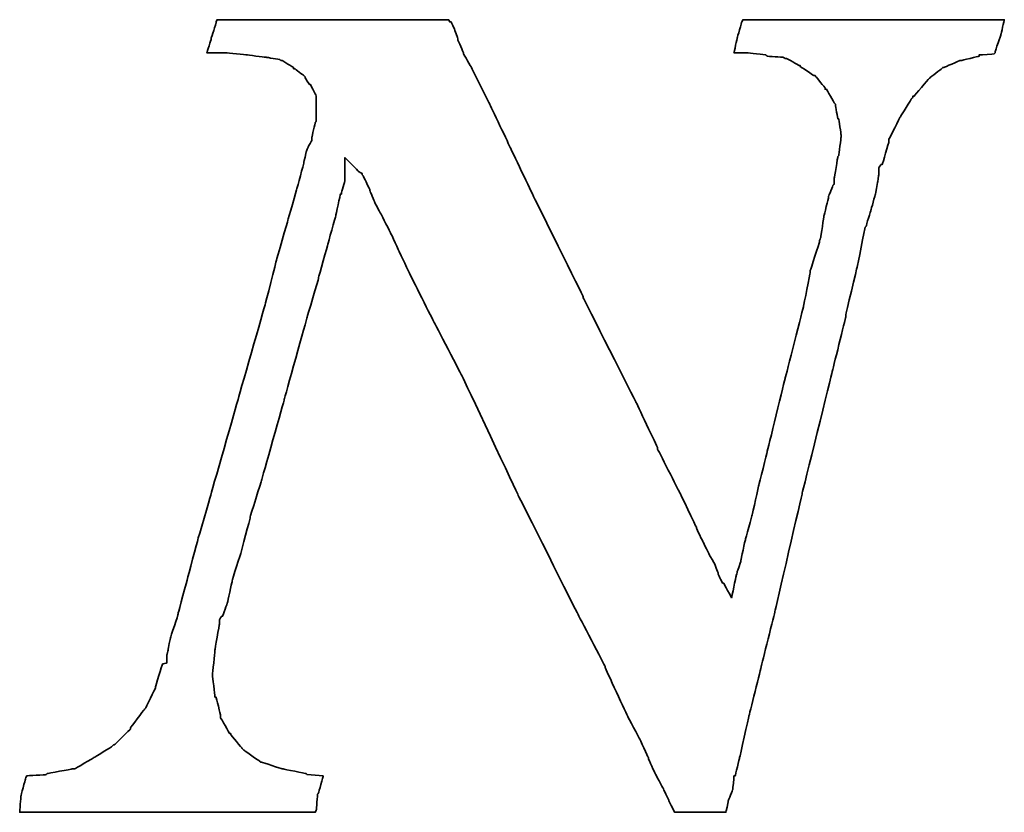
# Model space of a CAD drawing. Header units: millimetres. Extents: x 300 to 581, y 283 to 374.
# Tile 52 of 55: x 529.03 to 531.94, y 316.81 to 319.15. Entities that reach past the tile are written whole.
import ezdxf

# ---------------------------------------------------------------- set-up
doc = ezdxf.new("R2010")
doc.units = ezdxf.units.MM
doc.layers.add('DIM', color=4, linetype='Continuous')
doc.layers.add('layer 1', color=7, linetype='Continuous')

# ---------------------------------------------------------------- blocks, each defined once
blk = doc.blocks.new('TBI MOTION logo(完整正式版)')
at = {"layer": 'layer 1', "color": 22, "lineweight": 35}
blk.add_open_spline([(58.92625, -7.91875), (58.92625, -7.91875), (58.58625, -7.89375), (58.58625, -7.89375), (58.58625, -7.89375), (58.58625, -7.89375), (58.56625, -7.87125), (58.56625, -7.87125), (58.56625, -7.87125), (58.56625, -7.87125), (58.08375, -7.77375), (58.08375, -7.77375), (58.08375, -7.77375), (58.08375, -7.77375), (58.06125, -7.77375), (58.06125, -7.77375), (58.06125, -7.77375), (58.06125, -7.77375), (57.62625, -7.63125), (57.62625, -7.63125), (57.62625, -7.63125), (57.62625, -7.63125), (57.60625, -7.63125), (57.60625, -7.63125), (57.60625, -7.63125), (57.60625, -7.63125), (57.58125, -7.60625), (57.58125, -7.60625), (57.58125, -7.60625), (57.58125, -7.60625), (57.26625, -7.38875), (57.26625, -7.38875), (57.26625, -7.38875), (57.26625, -7.38875), (57.24625, -7.36875), (57.24625, -7.36875), (57.24625, -7.36875), (57.24625, -7.36875), (57.22125, -7.34375), (57.22125, -7.34375), (57.22125, -7.34375), (57.22125, -7.34375), (56.98125, -7.05375), (56.98125, -7.05375), (56.98125, -7.05375), (56.98125, -7.05375), (56.98125, -7.02875), (56.98125, -7.02875), (56.98125, -7.02875), (56.98125, -7.02875), (56.95625, -7.02875), (56.95625, -7.02875), (56.95625, -7.02875), (56.95625, -7.02875), (56.76625, -6.69625), (56.76625, -6.69625), (56.76625, -6.69625), (56.76625, -6.69625), (56.76625, -6.67125), (56.76625, -6.67125), (56.76625, -6.67125), (56.76625, -6.67125), (56.76625, -6.64875), (56.76625, -6.64875), (56.76625, -6.64875), (56.76625, -6.64875), (56.67125, -6.26375), (56.67125, -6.26375), (56.67125, -6.26375), (56.67125, -6.26375), (56.64625, -6.26375), (56.64625, -6.26375), (56.64625, -6.26375), (56.64625, -6.26375), (56.64625, -6.23875), (56.64625, -6.23875), (56.64625, -6.23875), (56.64625, -6.23875), (56.59625, -5.80875), (56.59625, -5.80875), (56.59625, -5.80875), (56.59625, -5.80875), (56.59625, -5.78375), (56.59625, -5.78375), (56.59625, -5.78375), (56.59625, -5.78375), (56.64625, -5.30375), (56.64625, -5.30375), (56.64625, -5.30375), (56.64625, -5.30375), (56.64625, -5.27875), (56.64625, -5.27875), (56.64625, -5.27875), (56.64625, -5.27875), (56.74125, -4.72875), (56.74125, -4.72875), (56.74125, -4.72875), (56.74125, -4.72875), (56.74125, -4.67875), (56.74125, -4.67875), (56.74125, -4.67875), (56.74125, -4.67875), (56.74125, -4.63375), (56.74125, -4.63375), (56.74125, -4.63375), (56.74125, -4.63375), (56.79125, -4.55875), (56.79125, -4.55875), (56.79125, -4.55875), (56.79125, -4.55875), (56.81125, -4.55875), (56.81125, -4.55875), (56.81125, -4.55875), (56.81125, -4.55875), (56.91125, -4.27375), (56.91125, -4.27375), (56.91125, -4.27375), (56.91125, -4.27375), (57.00625, -3.83874), (57.00625, -3.83874), (57.00625, -3.83874), (57.00625, -3.83874), (57.00625, -3.81374), (57.00625, -3.81374), (57.00625, -3.81374), (57.00625, -3.81374), (57.19875, -3.21374), (57.19875, -3.21374), (57.19875, -3.21374), (57.19875, -3.21374), (57.38625, -2.49625), (57.38625, -2.49625), (57.38625, -2.49625), (57.38625, -2.49625), (57.38625, -2.47374), (57.38625, -2.47374), (57.38625, -2.47374), (57.38625, -2.47374), (57.62625, -1.70375), (57.62625, -1.70375), (57.62625, -1.70375), (57.62625, -1.70375), (58.10625, 0.00125), (58.10625, 0.00125), (58.10625, 0.00125), (58.10625, 0.00125), (58.58625, 1.72625), (58.58625, 1.72625), (58.58625, 1.72625), (58.58625, 1.72625), (58.82625, 2.54125), (58.82625, 2.54125), (58.82625, 2.54125), (58.82625, 2.54125), (58.82625, 2.56374), (58.82625, 2.56374), (58.82625, 2.56374), (58.82625, 2.56374), (59.02125, 3.26125), (59.02125, 3.26125), (59.02125, 3.26125), (59.02125, 3.26125), (59.18625, 3.86125), (59.18625, 3.86125), (59.18625, 3.86125), (59.18625, 3.86125), (59.28625, 4.31875), (59.28625, 4.31875), (59.28625, 4.31875), (59.28625, 4.31875), (59.30625, 4.31875), (59.30625, 4.31875), (59.30625, 4.31875), (59.30625, 4.31875), (59.30625, 4.34125), (59.30625, 4.34125), (59.30625, 4.34125), (59.30625, 4.34125), (59.38125, 4.60625), (59.38125, 4.60625), (59.38125, 4.60625), (59.38125, 4.60625), (59.38125, 4.65125), (59.38125, 4.65125), (59.38125, 4.65125), (59.38125, 4.65125), (59.38125, 5.08625), (59.38125, 5.08625), (59.38125, 5.08625), (59.38125, 5.08625), (59.66625, 4.79624), (59.66625, 4.79624), (59.66625, 4.79624), (59.66625, 4.79624), (59.74125, 4.75124), (59.74125, 4.75124), (59.74125, 4.75124), (59.74125, 4.75124), (59.74125, 4.72624), (59.74125, 4.72624), (59.74125, 4.72624), (59.74125, 4.72624), (59.76125, 4.70124), (59.76125, 4.70124), (59.76125, 4.70124), (59.76125, 4.70124), (59.81125, 4.60625), (59.81125, 4.60625), (59.81125, 4.60625), (59.81125, 4.60625), (59.90625, 4.41125), (59.90625, 4.41125), (59.90625, 4.41125), (59.90625, 4.41125), (59.90625, 4.39125), (59.90625, 4.39125), (59.90625, 4.39125), (59.90625, 4.39125), (60.00375, 4.15124), (60.00375, 4.15124), (60.00375, 4.15124), (60.00375, 4.15124), (60.14625, 3.88374), (60.14625, 3.88374), (60.14625, 3.88374), (60.14625, 3.88374), (60.34125, 3.50124), (60.34125, 3.50124), (60.34125, 3.50124), (60.34125, 3.50124), (60.53125, 3.09125), (60.53125, 3.09125), (60.53125, 3.09125), (60.53125, 3.09125), (60.74625, 2.63625), (60.74625, 2.63625), (60.74625, 2.63625), (60.74625, 2.63625), (61.25125, 1.63124), (61.25125, 1.63124), (61.25125, 1.63124), (61.25125, 1.63124), (61.85125, 0.47625), (61.85125, 0.47625), (61.85125, 0.47625), (61.85125, 0.47625), (63.02625, -2.01874), (63.02625, -2.01874), (63.02625, -2.01874), (63.02625, -2.01874), (64.27625, -4.51374), (64.27625, -4.51374), (64.27625, -4.51374), (64.27625, -4.51374), (64.85125, -5.61375), (64.85125, -5.61375), (64.85125, -5.61375), (64.85125, -5.61375), (64.85125, -5.64125), (64.85125, -5.64125), (64.85125, -5.64125), (64.85125, -5.64125), (65.32875, -6.67125), (65.32875, -6.67125), (65.32875, -6.67125), (65.32875, -6.67125), (65.57125, -7.12875), (65.57125, -7.12875), (65.57125, -7.12875), (65.57125, -7.12875), (65.76125, -7.53625), (65.76125, -7.53625), (65.76125, -7.53625), (65.76125, -7.53625), (65.76125, -7.55625), (65.76125, -7.55625), (65.76125, -7.55625), (65.76125, -7.55625), (65.90375, -7.87125), (65.90375, -7.87125), (65.90375, -7.87125), (65.90375, -7.87125), (66.07125, -8.18125), (66.07125, -8.18125), (66.07125, -8.18125), (66.07125, -8.18125), (66.19125, -8.42375), (66.19125, -8.42375), (66.19125, -8.42375), (66.19125, -8.42375), (66.19125, -8.44375), (66.19125, -8.44375), (66.19125, -8.44375), (66.19125, -8.44375), (66.29125, -8.63875), (66.29125, -8.63875), (66.29125, -8.63875), (66.29125, -8.63875), (66.31125, -8.68625), (66.31125, -8.68625), (66.31125, -8.68625), (66.31125, -8.68625), (66.38375, -8.68625), (66.38375, -8.68625), (66.38375, -8.68625), (66.38375, -8.68625), (66.84125, -8.68625), (66.84125, -8.68625), (66.84125, -8.68625), (66.84125, -8.68625), (67.29625, -8.68625), (67.29625, -8.68625), (67.29625, -8.68625), (67.29625, -8.68625), (67.36625, -8.68625), (67.36625, -8.68625), (67.36625, -8.68625), (67.36625, -8.68625), (67.39125, -8.68625), (67.39125, -8.68625), (67.39125, -8.68625), (67.39125, -8.68625), (67.44125, -8.46875), (67.44125, -8.46875), (67.44125, -8.46875), (67.44125, -8.46875), (67.44125, -8.44375), (67.44125, -8.44375), (67.44125, -8.44375), (67.44125, -8.44375), (67.53625, -8.20375), (67.53625, -8.20375), (67.53625, -8.20375), (67.53625, -8.20375), (67.56125, -7.94375), (67.56125, -7.94375), (67.56125, -7.94375), (67.56125, -7.94375), (67.56125, -7.91875), (67.56125, -7.91875), (67.56125, -7.91875), (67.56125, -7.91875), (67.58625, -7.91875), (67.58625, -7.91875), (67.58625, -7.91875), (67.58625, -7.91875), (67.68125, -7.53625), (67.68125, -7.53625), (67.68125, -7.53625), (67.68125, -7.53625), (67.87375, -6.67125), (67.87375, -6.67125), (67.87375, -6.67125), (67.87375, -6.67125), (68.13625, -5.61375), (68.13625, -5.61375), (68.13625, -5.61375), (68.13625, -5.61375), (68.42375, -4.46374), (68.42375, -4.46374), (68.42375, -4.46374), (68.42375, -4.46374), (68.99875, -1.96874), (68.99875, -1.96874), (68.99875, -1.96874), (68.99875, -1.96874), (69.62625, 0.57625), (69.62625, 0.57625), (69.62625, 0.57625), (69.62625, 0.57625), (69.91125, 1.72625), (69.91125, 1.72625), (69.91125, 1.72625), (69.91125, 1.72625), (69.91125, 1.77625), (69.91125, 1.77625), (69.91125, 1.77625), (69.91125, 1.77625), (70.15125, 2.78124), (70.15125, 2.78124), (70.15125, 2.78124), (70.15125, 2.78124), (70.32125, 3.62125), (70.32125, 3.62125), (70.32125, 3.62125), (70.32125, 3.62125), (70.34125, 3.64625), (70.34125, 3.64625), (70.34125, 3.64625), (70.34125, 3.64625), (70.44125, 3.98125), (70.44125, 3.98125), (70.44125, 3.98125), (70.44125, 3.98125), (70.53625, 4.31875), (70.53625, 4.31875), (70.53625, 4.31875), (70.53625, 4.31875), (70.58125, 4.55875), (70.58125, 4.55875), (70.58125, 4.55875), (70.58125, 4.55875), (70.60625, 4.72624), (70.60625, 4.72624), (70.60625, 4.72624), (70.60625, 4.72624), (70.60625, 4.79624), (70.60625, 4.79624), (70.60625, 4.79624), (70.60625, 4.79624), (70.60625, 4.87125), (70.60625, 4.87125), (70.60625, 4.87125), (70.60625, 4.87125), (70.65625, 4.94125), (70.65625, 4.94125), (70.65625, 4.94125), (70.65625, 4.94125), (70.68125, 4.94125), (70.68125, 4.94125), (70.68125, 4.94125), (70.68125, 4.94125), (70.82125, 5.42125), (70.82125, 5.42125), (70.82125, 5.42125), (70.82125, 5.42125), (70.82125, 5.44625), (70.82125, 5.44625), (70.82125, 5.44625), (70.82125, 5.44625), (70.82125, 5.47125), (70.82125, 5.47125), (70.82125, 5.47125), (70.82125, 5.47125), (71.06125, 5.94625), (71.06125, 5.94625), (71.06125, 5.94625), (71.06125, 5.94625), (71.30125, 6.33124), (71.30125, 6.33124), (71.30125, 6.33124), (71.30125, 6.33124), (71.32625, 6.35625), (71.32625, 6.35625), (71.32625, 6.35625), (71.32625, 6.35625), (71.32625, 6.38124), (71.32625, 6.38124), (71.32625, 6.38124), (71.32625, 6.38124), (71.35125, 6.38124), (71.35125, 6.38124), (71.35125, 6.38124), (71.35125, 6.38124), (71.66125, 6.74125), (71.66125, 6.74125), (71.66125, 6.74125), (71.66125, 6.74125), (71.68625, 6.76625), (71.68625, 6.76625), (71.68625, 6.76625), (71.68625, 6.76625), (71.92625, 6.95624), (71.92625, 6.95624), (71.92625, 6.95624), (71.92625, 6.95624), (71.95125, 6.98125), (71.95125, 6.98125), (71.95125, 6.98125), (71.95125, 6.98125), (71.97625, 6.98125), (71.97625, 6.98125), (71.97625, 6.98125), (71.97625, 6.98125), (72.31125, 7.12624), (72.31125, 7.12624), (72.31125, 7.12624), (72.31125, 7.12624), (72.33375, 7.12624), (72.33375, 7.12624), (72.33375, 7.12624), (72.33375, 7.12624), (72.71625, 7.21875), (72.71625, 7.21875), (72.71625, 7.21875), (72.71625, 7.21875), (72.71625, 7.24624), (72.71625, 7.24624), (72.71625, 7.24624), (72.71625, 7.24624), (72.74125, 7.24624), (72.74125, 7.24624), (72.74125, 7.24624), (72.74125, 7.24624), (73.03124, 7.26624), (73.03124, 7.26624), (73.03124, 7.26624), (73.03124, 7.26624), (73.05375, 7.29125), (73.05375, 7.29125), (73.05375, 7.29125), (73.05375, 7.29125), (73.05375, 7.31625), (73.05375, 7.31625), (73.05375, 7.31625), (73.05375, 7.31625), (73.17625, 7.67625), (73.17625, 7.67625), (73.17625, 7.67625), (73.17625, 7.67625), (73.24625, 7.98625), (73.24625, 7.98625), (73.24625, 7.98625), (73.24625, 7.98625), (73.19625, 7.98625), (73.19625, 7.98625), (73.19625, 7.98625), (73.19625, 7.98625), (72.93625, 7.98625), (72.93625, 7.98625), (72.93625, 7.98625), (72.93625, 7.98625), (72.55125, 7.98625), (72.55125, 7.98625), (72.55125, 7.98625), (72.55125, 7.98625), (72.09625, 7.98625), (72.09625, 7.98625), (72.09625, 7.98625), (72.09625, 7.98625), (71.64125, 7.98625), (71.64125, 7.98625), (71.64125, 7.98625), (71.64125, 7.98625), (70.53625, 7.98625), (70.53625, 7.98625), (70.53625, 7.98625), (70.53625, 7.98625), (69.47875, 7.98625), (69.47875, 7.98625), (69.47875, 7.98625), (69.47875, 7.98625), (68.95125, 7.98625), (68.95125, 7.98625), (68.95125, 7.98625), (68.95125, 7.98625), (68.52125, 7.98625), (68.52125, 7.98625), (68.52125, 7.98625), (68.52125, 7.98625), (68.13625, 7.98625), (68.13625, 7.98625), (68.13625, 7.98625), (68.13625, 7.98625), (67.87375, 7.98625), (67.87375, 7.98625), (67.87375, 7.98625), (67.87375, 7.98625), (67.75125, 7.98625), (67.75125, 7.98625), (67.75125, 7.98625), (67.75125, 7.98625), (67.72625, 7.94125), (67.72625, 7.94125), (67.72625, 7.94125), (67.72625, 7.94125), (67.63125, 7.60625), (67.63125, 7.60625), (67.63125, 7.60625), (67.63125, 7.60625), (67.56125, 7.29125), (67.56125, 7.29125), (67.56125, 7.29125), (67.56125, 7.29125), (67.72625, 7.29125), (67.72625, 7.29125), (67.72625, 7.29125), (67.72625, 7.29125), (67.82625, 7.29125), (67.82625, 7.29125), (67.82625, 7.29125), (67.82625, 7.29125), (67.84625, 7.29125), (67.84625, 7.29125), (67.84625, 7.29125), (67.84625, 7.29125), (68.23125, 7.24624), (68.23125, 7.24624), (68.23125, 7.24624), (68.23125, 7.24624), (68.25875, 7.21875), (68.25875, 7.21875), (68.25875, 7.21875), (68.25875, 7.21875), (68.59125, 7.19624), (68.59125, 7.19624), (68.59125, 7.19624), (68.59125, 7.19624), (68.64125, 7.17125), (68.64125, 7.17125), (68.64125, 7.17125), (68.64125, 7.17125), (68.66625, 7.17125), (68.66625, 7.17125), (68.66625, 7.17125), (68.66625, 7.17125), (68.92625, 7.02624), (68.92625, 7.02624), (68.92625, 7.02624), (68.92625, 7.02624), (68.95125, 7.02624), (68.95125, 7.02624), (68.95125, 7.02624), (68.95125, 7.02624), (68.95125, 7.00624), (68.95125, 7.00624), (68.95125, 7.00624), (68.95125, 7.00624), (69.23875, 6.81125), (69.23875, 6.81125), (69.23875, 6.81125), (69.23875, 6.81125), (69.26625, 6.81125), (69.26625, 6.81125), (69.26625, 6.81125), (69.26625, 6.81125), (69.28625, 6.78625), (69.28625, 6.78625), (69.28625, 6.78625), (69.28625, 6.78625), (69.47875, 6.54875), (69.47875, 6.54875), (69.47875, 6.54875), (69.47875, 6.54875), (69.47875, 6.52375), (69.47875, 6.52375), (69.47875, 6.52375), (69.47875, 6.52375), (69.50625, 6.52375), (69.50625, 6.52375), (69.50625, 6.52375), (69.50625, 6.52375), (69.67125, 6.23625), (69.67125, 6.23625), (69.67125, 6.23625), (69.67125, 6.23625), (69.69375, 6.21125), (69.69375, 6.21125), (69.69375, 6.21125), (69.69375, 6.21125), (69.69375, 6.18625), (69.69375, 6.18625), (69.69375, 6.18625), (69.69375, 6.18625), (69.74625, 5.89875), (69.74625, 5.89875), (69.74625, 5.89875), (69.74625, 5.89875), (69.76625, 5.89875), (69.76625, 5.89875), (69.76625, 5.89875), (69.76625, 5.89875), (69.81375, 5.56625), (69.81375, 5.56625), (69.81375, 5.56625), (69.81375, 5.56625), (69.81375, 5.54125), (69.81375, 5.54125), (69.81375, 5.54125), (69.81375, 5.54125), (69.81375, 5.51625), (69.81375, 5.51625), (69.81375, 5.51625), (69.81375, 5.51625), (69.76625, 5.13125), (69.76625, 5.13125), (69.76625, 5.13125), (69.76625, 5.13125), (69.74625, 5.10874), (69.74625, 5.10874), (69.74625, 5.10874), (69.74625, 5.10874), (69.67125, 4.65125), (69.67125, 4.65125), (69.67125, 4.65125), (69.67125, 4.65125), (69.67125, 4.55875), (69.67125, 4.55875), (69.67125, 4.55875), (69.67125, 4.55875), (69.67125, 4.53125), (69.67125, 4.53125), (69.67125, 4.53125), (69.67125, 4.53125), (69.64625, 4.50874), (69.64625, 4.50874), (69.64625, 4.50874), (69.64625, 4.50874), (69.55125, 4.27125), (69.55125, 4.27125), (69.55125, 4.27125), (69.55125, 4.27125), (69.55125, 4.24625), (69.55125, 4.24625), (69.55125, 4.24625), (69.55125, 4.24625), (69.45375, 3.86125), (69.45375, 3.86125), (69.45375, 3.86125), (69.45375, 3.86125), (69.38625, 3.40624), (69.38625, 3.40624), (69.38625, 3.40624), (69.38625, 3.40624), (69.35875, 3.33125), (69.35875, 3.33125), (69.35875, 3.33125), (69.35875, 3.33125), (69.35875, 3.30875), (69.35875, 3.30875), (69.35875, 3.30875), (69.35875, 3.30875), (69.16625, 2.71125), (69.16625, 2.71125), (69.16625, 2.71125), (69.16625, 2.71125), (69.16625, 2.66375), (69.16625, 2.66375), (69.16625, 2.66375), (69.16625, 2.66375), (69.02625, 1.96374), (69.02625, 1.96374), (69.02625, 1.96374), (69.02625, 1.96374), (68.64125, 0.45624), (68.64125, 0.45624), (68.64125, 0.45624), (68.64125, 0.45624), (68.25875, -1.10625), (68.25875, -1.10625), (68.25875, -1.10625), (68.25875, -1.10625), (68.08625, -1.80125), (68.08625, -1.80125), (68.08625, -1.80125), (68.08625, -1.80125), (67.94625, -2.42625), (67.94625, -2.42625), (67.94625, -2.42625), (67.94625, -2.42625), (67.80125, -2.95375), (67.80125, -2.95375), (67.80125, -2.95375), (67.80125, -2.95375), (67.70625, -3.38375), (67.70625, -3.38375), (67.70625, -3.38375), (67.70625, -3.38375), (67.70625, -3.40875), (67.70625, -3.40875), (67.70625, -3.40875), (67.70625, -3.40875), (67.63125, -3.62375), (67.63125, -3.62375), (67.63125, -3.62375), (67.63125, -3.62375), (67.60625, -3.72125), (67.60625, -3.72125), (67.60625, -3.72125), (67.60625, -3.72125), (67.51125, -4.17375), (67.51125, -4.17375), (67.51125, -4.17375), (67.51125, -4.17375), (67.34625, -3.86374), (67.34625, -3.86374), (67.34625, -3.86374), (67.34625, -3.86374), (67.32125, -3.86374), (67.32125, -3.86374), (67.32125, -3.86374), (67.32125, -3.86374), (67.27125, -3.76874), (67.27125, -3.76874), (67.27125, -3.76874), (67.27125, -3.76874), (67.22625, -3.67374), (67.22625, -3.67374), (67.22625, -3.67374), (67.22625, -3.67374), (67.22625, -3.64875), (67.22625, -3.64875), (67.22625, -3.64875), (67.22625, -3.64875), (67.15125, -3.45375), (67.15125, -3.45375), (67.15125, -3.45375), (67.15125, -3.45375), (67.05625, -3.28875), (67.05625, -3.28875), (67.05625, -3.28875), (67.05625, -3.28875), (66.91125, -3.00125), (66.91125, -3.00125), (66.91125, -3.00125), (66.91125, -3.00125), (66.77125, -2.71375), (66.77125, -2.71375), (66.77125, -2.71375), (66.77125, -2.71375), (66.77125, -2.68875), (66.77125, -2.68875), (66.77125, -2.68875), (66.77125, -2.68875), (66.41125, -1.94374), (66.41125, -1.94374), (66.41125, -1.94374), (66.41125, -1.94374), (65.95125, -1.03375), (65.95125, -1.03375), (65.95125, -1.03375), (65.95125, -1.03375), (65.95125, -1.00875), (65.95125, -1.00875), (65.95125, -1.00875), (65.95125, -1.00875), (65.49625, -0.04874), (65.49625, -0.04874), (65.49625, -0.04874), (65.49625, -0.04874), (64.39375, 2.13624), (64.39375, 2.13624), (64.39375, 2.13624), (64.39375, 2.13624), (64.39375, 2.15624), (64.39375, 2.15624), (64.39375, 2.15624), (64.39375, 2.15624), (63.33625, 4.29125), (63.33625, 4.29125), (63.33625, 4.29125), (63.33625, 4.29125), (62.85625, 5.30125), (62.85625, 5.30125), (62.85625, 5.30125), (62.85625, 5.30125), (62.42625, 6.21125), (62.42625, 6.21125), (62.42625, 6.21125), (62.42625, 6.21125), (62.04125, 6.98125), (62.04125, 6.98125), (62.04125, 6.98125), (62.04125, 6.98125), (61.87375, 7.26624), (61.87375, 7.26624), (61.87375, 7.26624), (61.87375, 7.26624), (61.87375, 7.29125), (61.87375, 7.29125), (61.87375, 7.29125), (61.87375, 7.29125), (61.75625, 7.55625), (61.75625, 7.55625), (61.75625, 7.55625), (61.75625, 7.55625), (61.75625, 7.58124), (61.75625, 7.58124), (61.75625, 7.58124), (61.75625, 7.58124), (61.68375, 7.79375), (61.68375, 7.79375), (61.68375, 7.79375), (61.68375, 7.79375), (61.61125, 7.94125), (61.61125, 7.94125), (61.61125, 7.94125), (61.61125, 7.94125), (61.58625, 7.94125), (61.58625, 7.94125), (61.58625, 7.94125), (61.58625, 7.94125), (61.56375, 7.98625), (61.56375, 7.98625), (61.56375, 7.98625), (61.56375, 7.98625), (61.41875, 7.98625), (61.41875, 7.98625), (61.41875, 7.98625), (61.41875, 7.98625), (61.18125, 7.98625), (61.18125, 7.98625), (61.18125, 7.98625), (61.18125, 7.98625), (60.84125, 7.98625), (60.84125, 7.98625), (60.84125, 7.98625), (60.84125, 7.98625), (60.02625, 7.98625), (60.02625, 7.98625), (60.02625, 7.98625), (60.02625, 7.98625), (59.11625, 7.98625), (59.11625, 7.98625), (59.11625, 7.98625), (59.11625, 7.98625), (58.15625, 7.98625), (58.15625, 7.98625), (58.15625, 7.98625), (58.15625, 7.98625), (57.34125, 7.98625), (57.34125, 7.98625), (57.34125, 7.98625), (57.34125, 7.98625), (57.00625, 7.98625), (57.00625, 7.98625), (57.00625, 7.98625), (57.00625, 7.98625), (56.76625, 7.98625), (56.76625, 7.98625), (56.76625, 7.98625), (56.76625, 7.98625), (56.69125, 7.98625), (56.69125, 7.98625), (56.69125, 7.98625), (56.69125, 7.98625), (56.67125, 7.94125), (56.67125, 7.94125), (56.67125, 7.94125), (56.67125, 7.94125), (56.67125, 7.91625), (56.67125, 7.91625), (56.67125, 7.91625), (56.67125, 7.91625), (56.57125, 7.60625), (56.57125, 7.60625), (56.57125, 7.60625), (56.57125, 7.60625), (56.57125, 7.58124), (56.57125, 7.58124), (56.57125, 7.58124), (56.57125, 7.58124), (56.47625, 7.29125), (56.47625, 7.29125), (56.47625, 7.29125), (56.47625, 7.29125), (56.57125, 7.29125), (56.57125, 7.29125), (56.57125, 7.29125), (56.57125, 7.29125), (56.76625, 7.29125), (56.76625, 7.29125), (56.76625, 7.29125), (56.76625, 7.29125), (56.86125, 7.29125), (56.86125, 7.29125), (56.86125, 7.29125), (56.86125, 7.29125), (56.88625, 7.29125), (56.88625, 7.29125), (56.88625, 7.29125), (56.88625, 7.29125), (57.31625, 7.24624), (57.31625, 7.24624), (57.31625, 7.24624), (57.31625, 7.24624), (57.70125, 7.19624), (57.70125, 7.19624), (57.70125, 7.19624), (57.70125, 7.19624), (57.72625, 7.19624), (57.72625, 7.19624), (57.72625, 7.19624), (57.72625, 7.19624), (58.01125, 7.14624), (58.01125, 7.14624), (58.01125, 7.14624), (58.01125, 7.14624), (58.03625, 7.12624), (58.03625, 7.12624), (58.03625, 7.12624), (58.03625, 7.12624), (58.06125, 7.12624), (58.06125, 7.12624), (58.06125, 7.12624), (58.06125, 7.12624), (58.30125, 6.98125), (58.30125, 6.98125), (58.30125, 6.98125), (58.30125, 6.98125), (58.30125, 6.95624), (58.30125, 6.95624), (58.30125, 6.95624), (58.30125, 6.95624), (58.32375, 6.95624), (58.32375, 6.95624), (58.32375, 6.95624), (58.32375, 6.95624), (58.51625, 6.81125), (58.51625, 6.81125), (58.51625, 6.81125), (58.51625, 6.81125), (58.54125, 6.78625), (58.54125, 6.78625), (58.54125, 6.78625), (58.54125, 6.78625), (58.54125, 6.76625), (58.54125, 6.76625), (58.54125, 6.76625), (58.54125, 6.76625), (58.63625, 6.62124), (58.63625, 6.62124), (58.63625, 6.62124), (58.63625, 6.62124), (58.65875, 6.62124), (58.65875, 6.62124), (58.65875, 6.62124), (58.65875, 6.62124), (58.75625, 6.42625), (58.75625, 6.42625), (58.75625, 6.42625), (58.75625, 6.42625), (58.77875, 6.38124), (58.77875, 6.38124), (58.77875, 6.38124), (58.77875, 6.38124), (58.77875, 6.33124), (58.77875, 6.33124), (58.77875, 6.33124), (58.77875, 6.33124), (58.77875, 6.09125), (58.77875, 6.09125), (58.77875, 6.09125), (58.77875, 6.09125), (58.77875, 5.85125), (58.77875, 5.85125), (58.77875, 5.85125), (58.77875, 5.85125), (58.75625, 5.82625), (58.75625, 5.82625), (58.75625, 5.82625), (58.75625, 5.82625), (58.68625, 5.51625), (58.68625, 5.51625), (58.68625, 5.51625), (58.68625, 5.51625), (58.68625, 5.47125), (58.68625, 5.47125), (58.68625, 5.47125), (58.68625, 5.47125), (58.68625, 5.44625), (58.68625, 5.44625), (58.68625, 5.44625), (58.68625, 5.44625), (58.65875, 5.39625), (58.65875, 5.39625), (58.65875, 5.39625), (58.65875, 5.39625), (58.61125, 5.32624), (58.61125, 5.32624), (58.61125, 5.32624), (58.61125, 5.32624), (58.56625, 5.20375), (58.56625, 5.20375), (58.56625, 5.20375), (58.56625, 5.20375), (58.51625, 4.99125), (58.51625, 4.99125), (58.51625, 4.99125), (58.51625, 4.99125), (58.51625, 4.96625), (58.51625, 4.96625), (58.51625, 4.96625), (58.51625, 4.96625), (58.37125, 4.43625), (58.37125, 4.43625), (58.37125, 4.43625), (58.37125, 4.43625), (58.18125, 3.76625), (58.18125, 3.76625), (58.18125, 3.76625), (58.18125, 3.76625), (57.94125, 2.92624), (57.94125, 2.92624), (57.94125, 2.92624), (57.94125, 2.92624), (57.70125, 1.98874), (57.70125, 1.98874), (57.70125, 1.98874), (57.70125, 1.98874), (57.12625, -0.02374), (57.12625, -0.02374), (57.12625, -0.02374), (57.12625, -0.02374), (56.55125, -2.03875), (56.55125, -2.03875), (56.55125, -2.03875), (56.55125, -2.03875), (56.28625, -2.95375), (56.28625, -2.95375), (56.28625, -2.95375), (56.28625, -2.95375), (56.07125, -3.76874), (56.07125, -3.76874), (56.07125, -3.76874), (56.07125, -3.76874), (55.87625, -4.48874), (55.87625, -4.48874), (55.87625, -4.48874), (55.87625, -4.48874), (55.87625, -4.51374), (55.87625, -4.51374), (55.87625, -4.51374), (55.87625, -4.51374), (55.71125, -5.01625), (55.71125, -5.01625), (55.71125, -5.01625), (55.71125, -5.01625), (55.66125, -5.25375), (55.66125, -5.25375), (55.66125, -5.25375), (55.66125, -5.25375), (55.66125, -5.27875), (55.66125, -5.27875), (55.66125, -5.27875), (55.66125, -5.27875), (55.63625, -5.37375), (55.63625, -5.37375), (55.63625, -5.37375), (55.63625, -5.37375), (55.63625, -5.42375), (55.63625, -5.42375), (55.63625, -5.42375), (55.63625, -5.42375), (55.63625, -5.54125), (55.63625, -5.54125), (55.63625, -5.54125), (55.63625, -5.54125), (55.54125, -5.56875), (55.54125, -5.56875), (55.54125, -5.56875), (55.54125, -5.56875), (55.39625, -6.04875), (55.39625, -6.04875), (55.39625, -6.04875), (55.39625, -6.04875), (55.39625, -6.06875), (55.39625, -6.06875), (55.39625, -6.06875), (55.39625, -6.06875), (55.18125, -6.50375), (55.18125, -6.50375), (55.18125, -6.50375), (55.18125, -6.50375), (55.15625, -6.52875), (55.15625, -6.52875), (55.15625, -6.52875), (55.15625, -6.52875), (54.86875, -6.91125), (54.86875, -6.91125), (54.86875, -6.91125), (54.86875, -6.91125), (54.86875, -6.93375), (54.86875, -6.93375), (54.86875, -6.93375), (54.86875, -6.93375), (54.53125, -7.26875), (54.53125, -7.26875), (54.53125, -7.26875), (54.53125, -7.26875), (54.51125, -7.26875), (54.51125, -7.26875), (54.51125, -7.26875), (54.51125, -7.26875), (54.48625, -7.29625), (54.48625, -7.29625), (54.48625, -7.29625), (54.48625, -7.29625), (54.10375, -7.53625), (54.10375, -7.53625), (54.10375, -7.53625), (54.10375, -7.53625), (53.69625, -7.77375), (53.69625, -7.77375), (53.69625, -7.77375), (53.69625, -7.77375), (53.67125, -7.77375), (53.67125, -7.77375), (53.67125, -7.77375), (53.67125, -7.77375), (53.64625, -7.77375), (53.64625, -7.77375), (53.64625, -7.77375), (53.64625, -7.77375), (53.11625, -7.87125), (53.11625, -7.87125), (53.11625, -7.87125), (53.11625, -7.87125), (53.09625, -7.89375), (53.09625, -7.89375), (53.09625, -7.89375), (53.09625, -7.89375), (52.68625, -7.91875), (52.68625, -7.91875), (52.68625, -7.91875), (52.68625, -7.91875), (52.66125, -7.99125), (52.66125, -7.99125), (52.66125, -7.99125), (52.66125, -7.99125), (52.56625, -8.34875), (52.56625, -8.34875), (52.56625, -8.34875), (52.56625, -8.34875), (52.54125, -8.68625), (52.54125, -8.68625), (52.54125, -8.68625), (52.54125, -8.68625), (52.58875, -8.68625), (52.58875, -8.68625), (52.58875, -8.68625), (52.58875, -8.68625), (52.87625, -8.68625), (52.87625, -8.68625), (52.87625, -8.68625), (52.87625, -8.68625), (53.33625, -8.68625), (53.33625, -8.68625), (53.33625, -8.68625), (53.33625, -8.68625), (53.79125, -8.68625), (53.79125, -8.68625), (53.79125, -8.68625), (53.79125, -8.68625), (54.36625, -8.68625), (54.36625, -8.68625), (54.36625, -8.68625), (54.36625, -8.68625), (55.59125, -8.68625), (55.59125, -8.68625), (55.59125, -8.68625), (55.59125, -8.68625), (56.76625, -8.68625), (56.76625, -8.68625), (56.76625, -8.68625), (56.76625, -8.68625), (57.34125, -8.68625), (57.34125, -8.68625), (57.34125, -8.68625), (57.34125, -8.68625), (57.82125, -8.68625), (57.82125, -8.68625), (57.82125, -8.68625), (57.82125, -8.68625), (58.25125, -8.68625), (58.25125, -8.68625), (58.25125, -8.68625), (58.25125, -8.68625), (58.58625, -8.68625), (58.58625, -8.68625), (58.58625, -8.68625), (58.58625, -8.68625), (58.75625, -8.68625), (58.75625, -8.68625), (58.75625, -8.68625), (58.75625, -8.68625), (58.77875, -8.63875), (58.77875, -8.63875), (58.77875, -8.63875), (58.77875, -8.63875), (58.80625, -8.30375), (58.80625, -8.30375), (58.80625, -8.30375), (58.80625, -8.30375), (58.82625, -8.27875), (58.82625, -8.27875), (58.82625, -8.27875), (58.82625, -8.27875), (58.92625, -7.91875), (58.92625, -7.91875)], degree=3, knots=[0, 0, 0, 0, 0.003125, 0.003125, 0.003125, 0.00312501, 0.00625, 0.00625, 0.00625, 0.00625001, 0.009375, 0.009375, 0.009375, 0.00937501, 0.0125, 0.0125, 0.0125, 0.01250001, 0.015625, 0.015625, 0.015625, 0.01562501, 0.01875, 0.01875, 0.01875, 0.01875001, 0.021875, 0.021875, 0.021875, 0.02187501, 0.025, 0.025, 0.025, 0.02500001, 0.028125, 0.028125, 0.028125, 0.02812501, 0.03125, 0.03125, 0.03125, 0.03125001, 0.034375, 0.034375, 0.034375, 0.03437501, 0.0375, 0.0375, 0.0375, 0.03750001, 0.040625, 0.040625, 0.040625, 0.04062501, 0.04375, 0.04375, 0.04375, 0.04375001, 0.046875, 0.046875, 0.046875, 0.04687501, 0.05, 0.05, 0.05, 0.05000001, 0.053125, 0.053125, 0.053125, 0.05312501, 0.05625, 0.05625, 0.05625, 0.05625001, 0.059375, 0.059375, 0.059375, 0.05937501, 0.0625, 0.0625, 0.0625, 0.06250001, 0.065625, 0.065625, 0.065625, 0.06562501, 0.06875, 0.06875, 0.06875, 0.06875001, 0.071875, 0.071875, 0.071875, 0.07187501, 0.075, 0.075, 0.075, 0.07500001, 0.078125, 0.078125, 0.078125, 0.07812501, 0.08125, 0.08125, 0.08125, 0.08125001, 0.084375, 0.084375, 0.084375, 0.08437501, 0.0875, 0.0875, 0.0875, 0.08750001, 0.090625, 0.090625, 0.090625, 0.09062501, 0.09375, 0.09375, 0.09375, 0.09375001, 0.096875, 0.096875, 0.096875, 0.09687501, 0.1, 0.1, 0.1, 0.10000001, 0.103125, 0.103125, 0.103125, 0.10312501, 0.10625, 0.10625, 0.10625, 0.10625001, 0.109375, 0.109375, 0.109375, 0.10937501, 0.1125, 0.1125, 0.1125, 0.11250001, 0.115625, 0.115625, 0.115625, 0.11562501, 0.11875, 0.11875, 0.11875, 0.11875001, 0.121875, 0.121875, 0.121875, 0.12187501, 0.125, 0.125, 0.125, 0.12500001, 0.128125, 0.128125, 0.128125, 0.12812501, 0.13125, 0.13125, 0.13125, 0.13125001, 0.134375, 0.134375, 0.134375, 0.13437501, 0.1375, 0.1375, 0.1375, 0.13750001, 0.140625, 0.140625, 0.140625, 0.14062501, 0.14375, 0.14375, 0.14375, 0.14375001, 0.146875, 0.146875, 0.146875, 0.14687501, 0.15, 0.15, 0.15, 0.15000001, 0.153125, 0.153125, 0.153125, 0.15312501, 0.15625, 0.15625, 0.15625, 0.15625001, 0.159375, 0.159375, 0.159375, 0.15937501, 0.1625, 0.1625, 0.1625, 0.16250001, 0.165625, 0.165625, 0.165625, 0.16562501, 0.16875, 0.16875, 0.16875, 0.16875001, 0.171875, 0.171875, 0.171875, 0.17187501, 0.175, 0.175, 0.175, 0.17500001, 0.178125, 0.178125, 0.178125, 0.17812501, 0.18125, 0.18125, 0.18125, 0.18125001, 0.184375, 0.184375, 0.184375, 0.18437501, 0.1875, 0.1875, 0.1875, 0.18750001, 0.190625, 0.190625, 0.190625, 0.19062501, 0.19375, 0.19375, 0.19375, 0.19375001, 0.196875, 0.196875, 0.196875, 0.19687501, 0.2, 0.2, 0.2, 0.20000001, 0.203125, 0.203125, 0.203125, 0.20312501, 0.20625, 0.20625, 0.20625, 0.20625001, 0.209375, 0.209375, 0.209375, 0.20937501, 0.2125, 0.2125, 0.2125, 0.21250001, 0.215625, 0.215625, 0.215625, 0.21562501, 0.21875, 0.21875, 0.21875, 0.21875001, 0.221875, 0.221875, 0.221875, 0.22187501, 0.225, 0.225, 0.225, 0.22500001, 0.228125, 0.228125, 0.228125, 0.22812501, 0.23125, 0.23125, 0.23125, 0.23125001, 0.234375, 0.234375, 0.234375, 0.23437501, 0.2375, 0.2375, 0.2375, 0.23750001, 0.240625, 0.240625, 0.240625, 0.24062501, 0.24375, 0.24375, 0.24375, 0.24375001, 0.246875, 0.246875, 0.246875, 0.24687501, 0.25, 0.25, 0.25, 0.25000001, 0.253125, 0.253125, 0.253125, 0.25312501, 0.25625, 0.25625, 0.25625, 0.25625001, 0.259375, 0.259375, 0.259375, 0.25937501, 0.2625, 0.2625, 0.2625, 0.26250001, 0.265625, 0.265625, 0.265625, 0.26562501, 0.26875, 0.26875, 0.26875, 0.26875001, 0.271875, 0.271875, 0.271875, 0.27187501, 0.275, 0.275, 0.275, 0.27500001, 0.278125, 0.278125, 0.278125, 0.27812501, 0.28125, 0.28125, 0.28125, 0.28125001, 0.284375, 0.284375, 0.284375, 0.28437501, 0.2875, 0.2875, 0.2875, 0.28750001, 0.290625, 0.290625, 0.290625, 0.29062501, 0.29375, 0.29375, 0.29375, 0.29375001, 0.296875, 0.296875, 0.296875, 0.29687501, 0.3, 0.3, 0.3, 0.30000001, 0.303125, 0.303125, 0.303125, 0.30312501, 0.30625, 0.30625, 0.30625, 0.30625001, 0.309375, 0.309375, 0.309375, 0.30937501, 0.3125, 0.3125, 0.3125, 0.31250001, 0.315625, 0.315625, 0.315625, 0.31562501, 0.31875, 0.31875, 0.31875, 0.31875001, 0.321875, 0.321875, 0.321875, 0.32187501, 0.325, 0.325, 0.325, 0.32500001, 0.328125, 0.328125, 0.328125, 0.32812501, 0.33125, 0.33125, 0.33125, 0.33125001, 0.334375, 0.334375, 0.334375, 0.33437501, 0.3375, 0.3375, 0.3375, 0.33750001, 0.340625, 0.340625, 0.340625, 0.34062501, 0.34375, 0.34375, 0.34375, 0.34375001, 0.346875, 0.346875, 0.346875, 0.34687501, 0.35, 0.35, 0.35, 0.35000001, 0.353125, 0.353125, 0.353125, 0.35312501, 0.35625, 0.35625, 0.35625, 0.35625001, 0.359375, 0.359375, 0.359375, 0.35937501, 0.3625, 0.3625, 0.3625, 0.36250001, 0.365625, 0.365625, 0.365625, 0.36562501, 0.36875, 0.36875, 0.36875, 0.36875001, 0.371875, 0.371875, 0.371875, 0.37187501, 0.375, 0.375, 0.375, 0.37500001, 0.378125, 0.378125, 0.378125, 0.37812501, 0.38125, 0.38125, 0.38125, 0.38125001, 0.384375, 0.384375, 0.384375, 0.38437501, 0.3875, 0.3875, 0.3875, 0.38750001, 0.390625, 0.390625, 0.390625, 0.39062501, 0.39375, 0.39375, 0.39375, 0.39375001, 0.396875, 0.396875, 0.396875, 0.39687501, 0.4, 0.4, 0.4, 0.40000001, 0.403125, 0.403125, 0.403125, 0.40312501, 0.40625, 0.40625, 0.40625, 0.40625001, 0.409375, 0.409375, 0.409375, 0.40937501, 0.4125, 0.4125, 0.4125, 0.41250001, 0.415625, 0.415625, 0.415625, 0.41562501, 0.41875, 0.41875, 0.41875, 0.41875001, 0.421875, 0.421875, 0.421875, 0.42187501, 0.425, 0.425, 0.425, 0.42500001, 0.428125, 0.428125, 0.428125, 0.42812501, 0.43125, 0.43125, 0.43125, 0.43125001, 0.434375, 0.434375, 0.434375, 0.43437501, 0.4375, 0.4375, 0.4375, 0.43750001, 0.440625, 0.440625, 0.440625, 0.44062501, 0.44375, 0.44375, 0.44375, 0.44375001, 0.446875, 0.446875, 0.446875, 0.44687501, 0.45, 0.45, 0.45, 0.45000001, 0.453125, 0.453125, 0.453125, 0.45312501, 0.45625, 0.45625, 0.45625, 0.45625001, 0.459375, 0.459375, 0.459375, 0.45937501, 0.4625, 0.4625, 0.4625, 0.46250001, 0.465625, 0.465625, 0.465625, 0.46562501, 0.46875, 0.46875, 0.46875, 0.46875001, 0.471875, 0.471875, 0.471875, 0.47187501, 0.475, 0.475, 0.475, 0.47500001, 0.478125, 0.478125, 0.478125, 0.47812501, 0.48125, 0.48125, 0.48125, 0.48125001, 0.484375, 0.484375, 0.484375, 0.48437501, 0.4875, 0.4875, 0.4875, 0.48750001, 0.490625, 0.490625, 0.490625, 0.49062501, 0.49375, 0.49375, 0.49375, 0.49375001, 0.496875, 0.496875, 0.496875, 0.49687501, 0.5, 0.5, 0.5, 0.50000001, 0.503125, 0.503125, 0.503125, 0.50312501, 0.50625, 0.50625, 0.50625, 0.50625001, 0.509375, 0.509375, 0.509375, 0.50937501, 0.5125, 0.5125, 0.5125, 0.51250001, 0.515625, 0.515625, 0.515625, 0.51562501, 0.51875, 0.51875, 0.51875, 0.51875001, 0.521875, 0.521875, 0.521875, 0.52187501, 0.525, 0.525, 0.525, 0.52500001, 0.528125, 0.528125, 0.528125, 0.52812501, 0.53125, 0.53125, 0.53125, 0.53125001, 0.534375, 0.534375, 0.534375, 0.53437501, 0.5375, 0.5375, 0.5375, 0.53750001, 0.540625, 0.540625, 0.540625, 0.54062501, 0.54375, 0.54375, 0.54375, 0.54375001, 0.546875, 0.546875, 0.546875, 0.54687501, 0.55, 0.55, 0.55, 0.55000001, 0.553125, 0.553125, 0.553125, 0.55312501, 0.55625, 0.55625, 0.55625, 0.55625001, 0.559375, 0.559375, 0.559375, 0.55937501, 0.5625, 0.5625, 0.5625, 0.56250001, 0.565625, 0.565625, 0.565625, 0.56562501, 0.56875, 0.56875, 0.56875, 0.56875001, 0.571875, 0.571875, 0.571875, 0.57187501, 0.575, 0.575, 0.575, 0.57500001, 0.578125, 0.578125, 0.578125, 0.57812501, 0.58125, 0.58125, 0.58125, 0.58125001, 0.584375, 0.584375, 0.584375, 0.58437501, 0.5875, 0.5875, 0.5875, 0.58750001, 0.590625, 0.590625, 0.590625, 0.59062501, 0.59375, 0.59375, 0.59375, 0.59375001, 0.596875, 0.596875, 0.596875, 0.59687501, 0.6, 0.6, 0.6, 0.60000001, 0.603125, 0.603125, 0.603125, 0.60312501, 0.60625, 0.60625, 0.60625, 0.60625001, 0.609375, 0.609375, 0.609375, 0.60937501, 0.6125, 0.6125, 0.6125, 0.61250001, 0.615625, 0.615625, 0.615625, 0.61562501, 0.61875, 0.61875, 0.61875, 0.61875001, 0.621875, 0.621875, 0.621875, 0.62187501, 0.625, 0.625, 0.625, 0.62500001, 0.628125, 0.628125, 0.628125, 0.62812501, 0.63125, 0.63125, 0.63125, 0.63125001, 0.634375, 0.634375, 0.634375, 0.63437501, 0.6375, 0.6375, 0.6375, 0.63750001, 0.640625, 0.640625, 0.640625, 0.64062501, 0.64375, 0.64375, 0.64375, 0.64375001, 0.646875, 0.646875, 0.646875, 0.64687501, 0.65, 0.65, 0.65, 0.65000001, 0.653125, 0.653125, 0.653125, 0.65312501, 0.65625, 0.65625, 0.65625, 0.65625001, 0.659375, 0.659375, 0.659375, 0.65937501, 0.6625, 0.6625, 0.6625, 0.66250001, 0.665625, 0.665625, 0.665625, 0.66562501, 0.66875, 0.66875, 0.66875, 0.66875001, 0.671875, 0.671875, 0.671875, 0.67187501, 0.675, 0.675, 0.675, 0.67500001, 0.678125, 0.678125, 0.678125, 0.67812501, 0.68125, 0.68125, 0.68125, 0.68125001, 0.684375, 0.684375, 0.684375, 0.68437501, 0.6875, 0.6875, 0.6875, 0.68750001, 0.690625, 0.690625, 0.690625, 0.69062501, 0.69375, 0.69375, 0.69375, 0.69375001, 0.696875, 0.696875, 0.696875, 0.69687501, 0.7, 0.7, 0.7, 0.70000001, 0.703125, 0.703125, 0.703125, 0.70312501, 0.70625, 0.70625, 0.70625, 0.70625001, 0.709375, 0.709375, 0.709375, 0.70937501, 0.7125, 0.7125, 0.7125, 0.71250001, 0.715625, 0.715625, 0.715625, 0.71562501, 0.71875, 0.71875, 0.71875, 0.71875001, 0.721875, 0.721875, 0.721875, 0.72187501, 0.725, 0.725, 0.725, 0.72500001, 0.728125, 0.728125, 0.728125, 0.72812501, 0.73125, 0.73125, 0.73125, 0.73125001, 0.734375, 0.734375, 0.734375, 0.73437501, 0.7375, 0.7375, 0.7375, 0.73750001, 0.740625, 0.740625, 0.740625, 0.74062501, 0.74375, 0.74375, 0.74375, 0.74375001, 0.746875, 0.746875, 0.746875, 0.74687501, 0.75, 0.75, 0.75, 0.75000001, 0.753125, 0.753125, 0.753125, 0.75312501, 0.75625, 0.75625, 0.75625, 0.75625001, 0.759375, 0.759375, 0.759375, 0.75937501, 0.7625, 0.7625, 0.7625, 0.76250001, 0.765625, 0.765625, 0.765625, 0.76562501, 0.76875, 0.76875, 0.76875, 0.76875001, 0.771875, 0.771875, 0.771875, 0.77187501, 0.775, 0.775, 0.775, 0.77500001, 0.778125, 0.778125, 0.778125, 0.77812501, 0.78125, 0.78125, 0.78125, 0.78125001, 0.784375, 0.784375, 0.784375, 0.78437501, 0.7875, 0.7875, 0.7875, 0.78750001, 0.790625, 0.790625, 0.790625, 0.79062501, 0.79375, 0.79375, 0.79375, 0.79375001, 0.796875, 0.796875, 0.796875, 0.79687501, 0.8, 0.8, 0.8, 0.80000001, 0.803125, 0.803125, 0.803125, 0.80312501, 0.80625, 0.80625, 0.80625, 0.80625001, 0.809375, 0.809375, 0.809375, 0.80937501, 0.8125, 0.8125, 0.8125, 0.81250001, 0.815625, 0.815625, 0.815625, 0.81562501, 0.81875, 0.81875, 0.81875, 0.81875001, 0.821875, 0.821875, 0.821875, 0.82187501, 0.825, 0.825, 0.825, 0.82500001, 0.828125, 0.828125, 0.828125, 0.82812501, 0.83125, 0.83125, 0.83125, 0.83125001, 0.834375, 0.834375, 0.834375, 0.83437501, 0.8375, 0.8375, 0.8375, 0.83750001, 0.840625, 0.840625, 0.840625, 0.84062501, 0.84375, 0.84375, 0.84375, 0.84375001, 0.846875, 0.846875, 0.846875, 0.84687501, 0.85, 0.85, 0.85, 0.85000001, 0.853125, 0.853125, 0.853125, 0.85312501, 0.85625, 0.85625, 0.85625, 0.85625001, 0.859375, 0.859375, 0.859375, 0.85937501, 0.8625, 0.8625, 0.8625, 0.86250001, 0.865625, 0.865625, 0.865625, 0.86562501, 0.86875, 0.86875, 0.86875, 0.86875001, 0.871875, 0.871875, 0.871875, 0.87187501, 0.875, 0.875, 0.875, 0.87500001, 0.878125, 0.878125, 0.878125, 0.87812501, 0.88125, 0.88125, 0.88125, 0.88125001, 0.884375, 0.884375, 0.884375, 0.88437501, 0.8875, 0.8875, 0.8875, 0.88750001, 0.890625, 0.890625, 0.890625, 0.89062501, 0.89375, 0.89375, 0.89375, 0.89375001, 0.896875, 0.896875, 0.896875, 0.89687501, 0.9, 0.9, 0.9, 0.90000001, 0.903125, 0.903125, 0.903125, 0.90312501, 0.90625, 0.90625, 0.90625, 0.90625001, 0.909375, 0.909375, 0.909375, 0.90937501, 0.9125, 0.9125, 0.9125, 0.91250001, 0.915625, 0.915625, 0.915625, 0.91562501, 0.91875, 0.91875, 0.91875, 0.91875001, 0.921875, 0.921875, 0.921875, 0.92187501, 0.925, 0.925, 0.925, 0.92500001, 0.928125, 0.928125, 0.928125, 0.92812501, 0.93125, 0.93125, 0.93125, 0.93125001, 0.934375, 0.934375, 0.934375, 0.93437501, 0.9375, 0.9375, 0.9375, 0.93750001, 0.940625, 0.940625, 0.940625, 0.94062501, 0.94375, 0.94375, 0.94375, 0.94375001, 0.946875, 0.946875, 0.946875, 0.94687501, 0.95, 0.95, 0.95, 0.95000001, 0.953125, 0.953125, 0.953125, 0.95312501, 0.95625, 0.95625, 0.95625, 0.95625001, 0.959375, 0.959375, 0.959375, 0.95937501, 0.9625, 0.9625, 0.9625, 0.96250001, 0.965625, 0.965625, 0.965625, 0.96562501, 0.96875, 0.96875, 0.96875, 0.96875001, 0.971875, 0.971875, 0.971875, 0.97187501, 0.975, 0.975, 0.975, 0.97500001, 0.978125, 0.978125, 0.978125, 0.97812501, 0.98125, 0.98125, 0.98125, 0.98125001, 0.984375, 0.984375, 0.984375, 0.98437501, 0.9875, 0.9875, 0.9875, 0.98750001, 0.990625, 0.990625, 0.990625, 0.99062501, 0.99375, 0.99375, 0.99375, 0.99375001, 0.996875, 0.996875, 0.996875, 0.99687501, 1, 1, 1, 1], dxfattribs=at)
blk.add_open_spline([(54.86875, -6.91125), (54.86875, -6.91125), (54.86875, -6.93375), (54.86875, -6.93375)], degree=3, dxfattribs=at)

msp = doc.modelspace()

# ---------------------------------------------------------------- block references
at = {"layer": 'DIM', "color": 7, "xscale": 0.1404528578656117, "yscale": 0.1404528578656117, "zscale": 0.1404528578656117}
msp.add_blockref('TBI MOTION logo(完整正式版)', (521.6508, 318.0284), dxfattribs=at)

doc.saveas('drawing.dxf')
